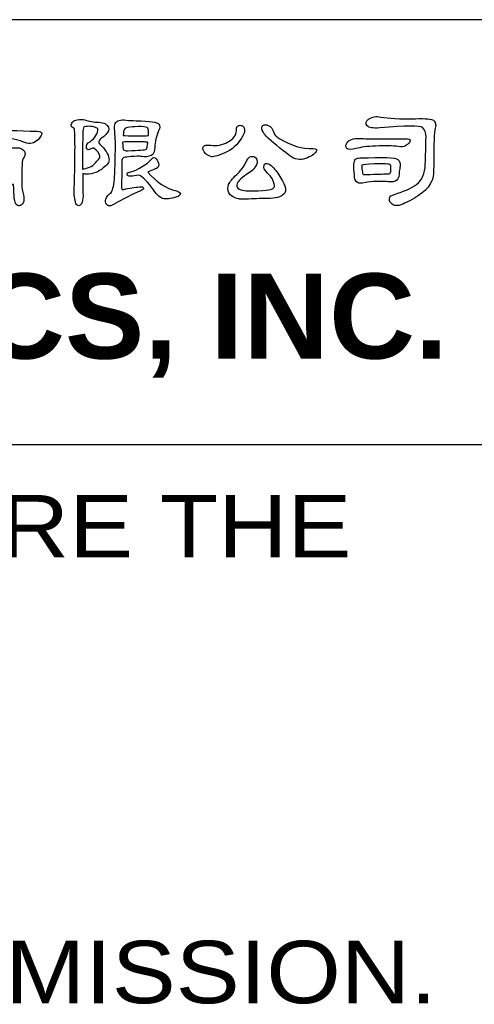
# Model space of a CAD drawing. Header units: millimetres. Extents: x -184 to 446, y -153 to 293.
# Tile 9 of 14: x 292 to 312, y -112 to -70. Entities that reach past the tile are written whole.
import ezdxf

# ---------------------------------------------------------------- set-up
doc = ezdxf.new("R2010")
doc.units = ezdxf.units.MM
doc.header["$LTSCALE"] = 23.1
doc.layers.get('0').update_dxf_attribs({"linetype": 'CONTINUOUS'})
doc.layers.add('delta', color=5, linetype='CONTINUOUS')
doc.layers.add('DRAWING FRAME', color=1, linetype='CONTINUOUS')
doc.styles.add('ARIAL', font='ARIAL.TTF')
doc.styles.add('ROMANC', font='romanc')

# ---------------------------------------------------------------- blocks, each defined once
blk = doc.blocks.new('DELTA-TXT')
at = {"layer": 'delta'}
for points, knots in [([(31.356, 4.883), (31.372, 4.892), (31.532, 4.898), (31.835, 4.903), (31.835, 4.903), (32.047, 4.905), (32.185, 4.901), (32.249, 4.89), (32.249, 4.89), (32.249, 4.561), (32.274, 4.373), (32.324, 4.325), (32.324, 4.325), (32.351, 4.303), (32.379, 4.29), (32.406, 4.288), (32.406, 4.288), (32.454, 4.297), (32.491, 4.327), (32.519, 4.377), (32.519, 4.377), (32.546, 4.434), (32.547, 4.51), (32.522, 4.606), (32.522, 4.606), (32.474, 4.77), (32.463, 5.058), (32.488, 5.471), (32.488, 5.471), (32.488, 5.553), (32.506, 5.619), (32.543, 5.669), (32.543, 5.669), (32.565, 5.705), (32.576, 5.738), (32.573, 5.768), (32.573, 5.768), (32.566, 5.804), (32.55, 5.837), (32.522, 5.864), (32.522, 5.864), (32.486, 5.907), (32.433, 5.929), (32.365, 5.929), (32.365, 5.929), (32.324, 5.929), (32.179, 5.93), (31.931, 5.932), (31.931, 5.932), (31.658, 5.935), (31.498, 5.938), (31.452, 5.943), (31.452, 5.943), (31.397, 5.949), (31.36, 5.953), (31.34, 5.953), (31.34, 5.953), (31.323, 5.953), (31.309, 5.949), (31.295, 5.943), (31.295, 5.943), (31.366, 6.072), (31.414, 6.175), (31.439, 6.25), (31.439, 6.25), (31.509, 6.259), (31.669, 6.25), (31.917, 6.223), (31.917, 6.223), (32.2, 6.193), (32.416, 6.144), (32.566, 6.076), (32.566, 6.076), (32.71, 6.028), (32.833, 6.055), (32.936, 6.158), (32.936, 6.158), (33.02, 6.256), (33.058, 6.317), (33.048, 6.342), (33.048, 6.342), (33.04, 6.372), (32.994, 6.389), (32.912, 6.394), (32.912, 6.394), (32.379, 6.421), (31.901, 6.431), (31.48, 6.425), (31.48, 6.425), (31.489, 6.493), (31.502, 6.554), (31.52, 6.609), (31.52, 6.609), (31.537, 6.666), (31.536, 6.714), (31.517, 6.752), (31.517, 6.752), (31.494, 6.787), (31.464, 6.806), (31.425, 6.811), (31.425, 6.811), (31.37, 6.818), (31.323, 6.808), (31.285, 6.783), (31.285, 6.783), (31.262, 6.761), (31.253, 6.713), (31.257, 6.64), (31.257, 6.64), (31.26, 6.578), (31.255, 6.506), (31.244, 6.425), (31.244, 6.425), (30.861, 6.425), (30.558, 6.418), (30.334, 6.404), (30.334, 6.404), (30.246, 6.397), (30.172, 6.365), (30.112, 6.308), (30.112, 6.308), (30.049, 6.251), (30.016, 6.193), (30.016, 6.134), (30.016, 6.134), (30.019, 6.09), (30.04, 6.06), (30.082, 6.041), (30.082, 6.041), (30.118, 6.019), (30.205, 6.031), (30.345, 6.079), (30.345, 6.079), (30.584, 6.168), (30.866, 6.219), (31.193, 6.233), (31.193, 6.233), (31.069, 5.905), (30.76, 5.653), (30.263, 5.478), (30.263, 5.478), (30.016, 5.423), (29.896, 5.346), (29.9, 5.248), (29.9, 5.248), (29.903, 5.212), (29.924, 5.179), (29.965, 5.149), (29.965, 5.149), (30.054, 5.094), (30.263, 5.149), (30.591, 5.313), (30.591, 5.313), (30.851, 5.446), (31.061, 5.62), (31.223, 5.837), (31.223, 5.837), (31.216, 5.8), (31.219, 5.748), (31.23, 5.682), (31.23, 5.682), (31.253, 5.443), (31.233, 5.235), (31.172, 5.057), (31.172, 5.057), (31.076, 4.866), (30.95, 4.691), (30.792, 4.534), (30.792, 4.534), (30.697, 4.452), (30.68, 4.384), (30.741, 4.329), (30.741, 4.329), (30.791, 4.281), (30.835, 4.26), (30.875, 4.264), (30.875, 4.264), (31.032, 4.291), (31.19, 4.492), (31.349, 4.866), (31.349, 4.866), (31.349, 4.873), (31.352, 4.878), (31.356, 4.883)], [0, 0, 0, 0, 0.021739, 0.021739, 0.021739, 0.021739, 0.043478, 0.043478, 0.043478, 0.043478, 0.065217, 0.065217, 0.065217, 0.065217, 0.086957, 0.086957, 0.086957, 0.086957, 0.108696, 0.108696, 0.108696, 0.108696, 0.130435, 0.130435, 0.130435, 0.130435, 0.152174, 0.152174, 0.152174, 0.152174, 0.173913, 0.173913, 0.173913, 0.173913, 0.195652, 0.195652, 0.195652, 0.195652, 0.217391, 0.217391, 0.217391, 0.217391, 0.23913, 0.23913, 0.23913, 0.23913, 0.26087, 0.26087, 0.26087, 0.26087, 0.282609, 0.282609, 0.282609, 0.282609, 0.304348, 0.304348, 0.304348, 0.304348, 0.326087, 0.326087, 0.326087, 0.326087, 0.347826, 0.347826, 0.347826, 0.347826, 0.369565, 0.369565, 0.369565, 0.369565, 0.391304, 0.391304, 0.391304, 0.391304, 0.413043, 0.413043, 0.413043, 0.413043, 0.434783, 0.434783, 0.434783, 0.434783, 0.456522, 0.456522, 0.456522, 0.456522, 0.478261, 0.478261, 0.478261, 0.478261, 0.5, 0.5, 0.5, 0.5, 0.521739, 0.521739, 0.521739, 0.521739, 0.543478, 0.543478, 0.543478, 0.543478, 0.565217, 0.565217, 0.565217, 0.565217, 0.586957, 0.586957, 0.586957, 0.586957, 0.608696, 0.608696, 0.608696, 0.608696, 0.630435, 0.630435, 0.630435, 0.630435, 0.652174, 0.652174, 0.652174, 0.652174, 0.673913, 0.673913, 0.673913, 0.673913, 0.695652, 0.695652, 0.695652, 0.695652, 0.717391, 0.717391, 0.717391, 0.717391, 0.73913, 0.73913, 0.73913, 0.73913, 0.76087, 0.76087, 0.76087, 0.76087, 0.782609, 0.782609, 0.782609, 0.782609, 0.804348, 0.804348, 0.804348, 0.804348, 0.826087, 0.826087, 0.826087, 0.826087, 0.847826, 0.847826, 0.847826, 0.847826, 0.869565, 0.869565, 0.869565, 0.869565, 0.891304, 0.891304, 0.891304, 0.891304, 0.913043, 0.913043, 0.913043, 0.913043, 0.934783, 0.934783, 0.934783, 0.934783, 0.956522, 0.956522, 0.956522, 0.956522, 0.978261, 0.978261, 0.978261, 0.978261, 1, 1, 1, 1]), ([(33.959, 6.476), (33.986, 6.346), (33.986, 5.775), (33.959, 4.763), (33.959, 4.763), (33.95, 4.604), (33.966, 4.468), (34.007, 4.356), (34.007, 4.356), (34.023, 4.315), (34.049, 4.295), (34.086, 4.295), (34.086, 4.295), (34.115, 4.295), (34.14, 4.313), (34.161, 4.349), (34.161, 4.349), (34.191, 4.407), (34.205, 4.483), (34.205, 4.579), (34.205, 4.579), (34.203, 4.804), (34.201, 5.012), (34.199, 5.201), (34.199, 5.201), (34.222, 5.194), (34.254, 5.188), (34.297, 5.184), (34.297, 5.184), (34.496, 5.186), (34.653, 5.245), (34.769, 5.361), (34.769, 5.361), (34.895, 5.436), (34.951, 5.524), (34.937, 5.625), (34.937, 5.625), (34.921, 5.754), (34.834, 5.889), (34.677, 6.028), (34.677, 6.028), (34.636, 6.085), (34.644, 6.135), (34.701, 6.178), (34.701, 6.178), (34.956, 6.349), (35.002, 6.491), (34.838, 6.602), (34.838, 6.602), (34.787, 6.632), (34.722, 6.649), (34.639, 6.653), (34.639, 6.653), (34.507, 6.651), (34.38, 6.673), (34.257, 6.719), (34.257, 6.719), (34.202, 6.734), (34.13, 6.736), (34.041, 6.722), (34.041, 6.722), (33.984, 6.713), (33.941, 6.691), (33.911, 6.657), (33.911, 6.657), (33.877, 6.614), (33.865, 6.575), (33.874, 6.541), (33.874, 6.541), (33.876, 6.527), (33.905, 6.505), (33.959, 6.476)], [0, 0, 0, 0, 0.055556, 0.055556, 0.055556, 0.055556, 0.111111, 0.111111, 0.111111, 0.111111, 0.166667, 0.166667, 0.166667, 0.166667, 0.222222, 0.222222, 0.222222, 0.222222, 0.277778, 0.277778, 0.277778, 0.277778, 0.333333, 0.333333, 0.333333, 0.333333, 0.388889, 0.388889, 0.388889, 0.388889, 0.444444, 0.444444, 0.444444, 0.444444, 0.5, 0.5, 0.5, 0.5, 0.555556, 0.555556, 0.555556, 0.555556, 0.611111, 0.611111, 0.611111, 0.611111, 0.666667, 0.666667, 0.666667, 0.666667, 0.722222, 0.722222, 0.722222, 0.722222, 0.777778, 0.777778, 0.777778, 0.777778, 0.833333, 0.833333, 0.833333, 0.833333, 0.888889, 0.888889, 0.888889, 0.888889, 0.944444, 0.944444, 0.944444, 0.944444, 1, 1, 1, 1]), ([(35.49, 6.701), (35.311, 6.731), (35.192, 6.713), (35.135, 6.647), (35.135, 6.647), (35.101, 6.61), (35.087, 6.558), (35.094, 6.489), (35.094, 6.489), (35.128, 6.168), (35.127, 5.685), (35.091, 5.04), (35.091, 5.04), (35.07, 4.835), (35.036, 4.705), (34.988, 4.65), (34.988, 4.65), (34.938, 4.628), (34.891, 4.571), (34.848, 4.48), (34.848, 4.48), (34.825, 4.429), (34.832, 4.38), (34.869, 4.332), (34.869, 4.332), (34.903, 4.298), (34.944, 4.283), (34.992, 4.288), (34.992, 4.288), (35.176, 4.39), (35.364, 4.493), (35.556, 4.596), (35.556, 4.596), (35.626, 4.63), (35.712, 4.667), (35.812, 4.708), (35.812, 4.708), (35.887, 4.738), (35.922, 4.765), (35.915, 4.79), (35.915, 4.79), (35.912, 4.827), (35.874, 4.839), (35.799, 4.828), (35.799, 4.828), (35.659, 4.812), (35.513, 4.788), (35.357, 4.756), (35.357, 4.756), (35.335, 4.754), (35.318, 4.754), (35.31, 4.756), (35.31, 4.756), (35.294, 4.765), (35.287, 4.803), (35.289, 4.869), (35.289, 4.869), (35.298, 5.049), (35.301, 5.254), (35.299, 5.484), (35.299, 5.484), (35.299, 5.562), (35.306, 5.61), (35.32, 5.628), (35.32, 5.628), (35.341, 5.662), (35.479, 5.682), (35.737, 5.689), (35.737, 5.689), (35.801, 5.692), (35.862, 5.688), (35.922, 5.679), (35.922, 5.679), (36.031, 5.67), (36.114, 5.692), (36.171, 5.744), (36.171, 5.744), (36.205, 5.774), (36.226, 5.842), (36.233, 5.949), (36.233, 5.949), (36.233, 6.1), (36.268, 6.254), (36.339, 6.411), (36.339, 6.411), (36.375, 6.488), (36.38, 6.549), (36.352, 6.592), (36.352, 6.592), (36.309, 6.656), (36.095, 6.689), (35.709, 6.691), (35.709, 6.691), (35.58, 6.698), (35.507, 6.701), (35.49, 6.701)], [0, 0, 0, 0, 0.041667, 0.041667, 0.041667, 0.041667, 0.083333, 0.083333, 0.083333, 0.083333, 0.125, 0.125, 0.125, 0.125, 0.166667, 0.166667, 0.166667, 0.166667, 0.208333, 0.208333, 0.208333, 0.208333, 0.25, 0.25, 0.25, 0.25, 0.291667, 0.291667, 0.291667, 0.291667, 0.333333, 0.333333, 0.333333, 0.333333, 0.375, 0.375, 0.375, 0.375, 0.416667, 0.416667, 0.416667, 0.416667, 0.458333, 0.458333, 0.458333, 0.458333, 0.5, 0.5, 0.5, 0.5, 0.541667, 0.541667, 0.541667, 0.541667, 0.583333, 0.583333, 0.583333, 0.583333, 0.625, 0.625, 0.625, 0.625, 0.666667, 0.666667, 0.666667, 0.666667, 0.708333, 0.708333, 0.708333, 0.708333, 0.75, 0.75, 0.75, 0.75, 0.791667, 0.791667, 0.791667, 0.791667, 0.833333, 0.833333, 0.833333, 0.833333, 0.875, 0.875, 0.875, 0.875, 0.916667, 0.916667, 0.916667, 0.916667, 0.958333, 0.958333, 0.958333, 0.958333, 1, 1, 1, 1]), ([(42.58, 6.493), (43.313, 6.556), (43.714, 6.56), (43.779, 6.503), (43.779, 6.503), (43.85, 6.439), (43.885, 6.349), (43.882, 6.233), (43.882, 6.233), (43.875, 5.964), (43.868, 5.705), (43.858, 5.457), (43.858, 5.457), (43.851, 5.204), (43.77, 5.016), (43.612, 4.893), (43.612, 4.893), (43.469, 4.788), (43.261, 4.696), (42.99, 4.616), (42.99, 4.616), (42.901, 4.596), (42.853, 4.556), (42.847, 4.496), (42.847, 4.496), (42.84, 4.433), (42.866, 4.38), (42.925, 4.339), (42.925, 4.339), (43.009, 4.275), (43.127, 4.283), (43.277, 4.363), (43.277, 4.363), (43.683, 4.543), (43.939, 4.755), (44.046, 4.999), (44.046, 4.999), (44.083, 5.088), (44.1, 5.253), (44.097, 5.495), (44.097, 5.495), (44.095, 6.044), (44.11, 6.373), (44.142, 6.482), (44.142, 6.482), (44.156, 6.537), (44.157, 6.583), (44.145, 6.619), (44.145, 6.619), (44.132, 6.656), (44.113, 6.684), (44.09, 6.705), (44.09, 6.705), (44.043, 6.745), (43.875, 6.761), (43.588, 6.749), (43.588, 6.749), (43.135, 6.74), (42.808, 6.756), (42.607, 6.797), (42.607, 6.797), (42.475, 6.827), (42.358, 6.806), (42.255, 6.736), (42.255, 6.736), (42.18, 6.681), (42.169, 6.619), (42.224, 6.551), (42.224, 6.551), (42.267, 6.494), (42.386, 6.475), (42.58, 6.493)], [0, 0, 0, 0, 0.055556, 0.055556, 0.055556, 0.055556, 0.111111, 0.111111, 0.111111, 0.111111, 0.166667, 0.166667, 0.166667, 0.166667, 0.222222, 0.222222, 0.222222, 0.222222, 0.277778, 0.277778, 0.277778, 0.277778, 0.333333, 0.333333, 0.333333, 0.333333, 0.388889, 0.388889, 0.388889, 0.388889, 0.444444, 0.444444, 0.444444, 0.444444, 0.5, 0.5, 0.5, 0.5, 0.555556, 0.555556, 0.555556, 0.555556, 0.611111, 0.611111, 0.611111, 0.611111, 0.666667, 0.666667, 0.666667, 0.666667, 0.722222, 0.722222, 0.722222, 0.722222, 0.777778, 0.777778, 0.777778, 0.777778, 0.833333, 0.833333, 0.833333, 0.833333, 0.888889, 0.888889, 0.888889, 0.888889, 0.944444, 0.944444, 0.944444, 0.944444, 1, 1, 1, 1]), ([(34.199, 6.353), (34.199, 6.416), (34.209, 6.474), (34.229, 6.524), (34.229, 6.524), (34.375, 6.546), (34.491, 6.537), (34.575, 6.496), (34.575, 6.496), (34.597, 6.494), (34.614, 6.482), (34.626, 6.462), (34.626, 6.462), (34.626, 6.332), (34.552, 6.211), (34.404, 6.1), (34.404, 6.1), (34.315, 6.059), (34.283, 5.996), (34.308, 5.912), (34.308, 5.912), (34.324, 5.869), (34.364, 5.864), (34.428, 5.898), (34.428, 5.898), (34.471, 5.921), (34.498, 5.926), (34.51, 5.915), (34.51, 5.915), (34.605, 5.851), (34.662, 5.777), (34.681, 5.693), (34.681, 5.693), (34.689, 5.663), (34.661, 5.617), (34.595, 5.553), (34.595, 5.553), (34.504, 5.428), (34.381, 5.355), (34.226, 5.334), (34.226, 5.334), (34.21, 5.332), (34.2, 5.328), (34.195, 5.324), (34.195, 5.324), (34.193, 5.784), (34.194, 6.127), (34.199, 6.353)], [0, 0, 0, 0, 0.083333, 0.083333, 0.083333, 0.083333, 0.166667, 0.166667, 0.166667, 0.166667, 0.25, 0.25, 0.25, 0.25, 0.333333, 0.333333, 0.333333, 0.333333, 0.416667, 0.416667, 0.416667, 0.416667, 0.5, 0.5, 0.5, 0.5, 0.583333, 0.583333, 0.583333, 0.583333, 0.666667, 0.666667, 0.666667, 0.666667, 0.75, 0.75, 0.75, 0.75, 0.833333, 0.833333, 0.833333, 0.833333, 0.916667, 0.916667, 0.916667, 0.916667, 1, 1, 1, 1]), ([(36.041, 6.274), (36.004, 6.267), (35.886, 6.265), (35.685, 6.267), (35.685, 6.267), (35.519, 6.267), (35.404, 6.272), (35.341, 6.281), (35.341, 6.281), (35.341, 6.365), (35.355, 6.427), (35.385, 6.465), (35.385, 6.465), (35.415, 6.506), (35.569, 6.527), (35.85, 6.527), (35.85, 6.527), (35.954, 6.525), (36.016, 6.51), (36.034, 6.482), (36.034, 6.482), (36.055, 6.455), (36.06, 6.385), (36.051, 6.274), (36.051, 6.274), (36.049, 6.276), (36.046, 6.276), (36.041, 6.274)], [0, 0, 0, 0, 0.142857, 0.142857, 0.142857, 0.142857, 0.285714, 0.285714, 0.285714, 0.285714, 0.428571, 0.428571, 0.428571, 0.428571, 0.571429, 0.571429, 0.571429, 0.571429, 0.714286, 0.714286, 0.714286, 0.714286, 0.857143, 0.857143, 0.857143, 0.857143, 1, 1, 1, 1]), ([(38.531, 6.411), (38.534, 6.354), (38.513, 6.296), (38.469, 6.236), (38.469, 6.236), (38.36, 6.118), (38.221, 6.04), (38.052, 6.004), (38.052, 6.004), (37.968, 5.988), (37.886, 5.987), (37.807, 6), (37.807, 6), (37.729, 6.01), (37.674, 6.007), (37.642, 5.993), (37.642, 5.993), (37.613, 5.98), (37.594, 5.956), (37.588, 5.922), (37.588, 5.922), (37.581, 5.879), (37.605, 5.828), (37.66, 5.772), (37.66, 5.772), (37.7, 5.73), (37.751, 5.701), (37.81, 5.682), (37.81, 5.682), (37.857, 5.662), (37.983, 5.693), (38.186, 5.775), (38.186, 5.775), (38.405, 5.873), (38.567, 6.016), (38.675, 6.202), (38.675, 6.202), (38.731, 6.291), (38.761, 6.363), (38.763, 6.418), (38.763, 6.418), (38.763, 6.468), (38.749, 6.505), (38.719, 6.53), (38.719, 6.53), (38.696, 6.553), (38.668, 6.565), (38.634, 6.565), (38.634, 6.565), (38.597, 6.562), (38.571, 6.551), (38.555, 6.53), (38.555, 6.53), (38.539, 6.503), (38.531, 6.463), (38.531, 6.411)], [0, 0, 0, 0, 0.071429, 0.071429, 0.071429, 0.071429, 0.142857, 0.142857, 0.142857, 0.142857, 0.214286, 0.214286, 0.214286, 0.214286, 0.285714, 0.285714, 0.285714, 0.285714, 0.357143, 0.357143, 0.357143, 0.357143, 0.428571, 0.428571, 0.428571, 0.428571, 0.5, 0.5, 0.5, 0.5, 0.571429, 0.571429, 0.571429, 0.571429, 0.642857, 0.642857, 0.642857, 0.642857, 0.714286, 0.714286, 0.714286, 0.714286, 0.785714, 0.785714, 0.785714, 0.785714, 0.857143, 0.857143, 0.857143, 0.857143, 0.928571, 0.928571, 0.928571, 0.928571, 1, 1, 1, 1]), ([(39.375, 6.257), (39.535, 6.097), (39.757, 5.914), (40.042, 5.706), (40.042, 5.706), (40.179, 5.597), (40.325, 5.572), (40.48, 5.631), (40.48, 5.631), (40.63, 5.681), (40.73, 5.745), (40.78, 5.822), (40.78, 5.822), (40.817, 5.88), (40.79, 5.907), (40.699, 5.905), (40.699, 5.905), (40.384, 5.898), (40.07, 5.991), (39.758, 6.182), (39.758, 6.182), (39.717, 6.209), (39.683, 6.234), (39.655, 6.257), (39.655, 6.257), (39.615, 6.293), (39.591, 6.328), (39.584, 6.359), (39.584, 6.359), (39.561, 6.462), (39.509, 6.529), (39.427, 6.561), (39.427, 6.561), (39.37, 6.582), (39.321, 6.582), (39.28, 6.561), (39.28, 6.561), (39.243, 6.538), (39.238, 6.494), (39.263, 6.428), (39.263, 6.428), (39.286, 6.364), (39.323, 6.307), (39.375, 6.257)], [0, 0, 0, 0, 0.090909, 0.090909, 0.090909, 0.090909, 0.181818, 0.181818, 0.181818, 0.181818, 0.272727, 0.272727, 0.272727, 0.272727, 0.363636, 0.363636, 0.363636, 0.363636, 0.454545, 0.454545, 0.454545, 0.454545, 0.545455, 0.545455, 0.545455, 0.545455, 0.636364, 0.636364, 0.636364, 0.636364, 0.727273, 0.727273, 0.727273, 0.727273, 0.818182, 0.818182, 0.818182, 0.818182, 0.909091, 0.909091, 0.909091, 0.909091, 1, 1, 1, 1]), ([(42.091, 6.188), (42.007, 6.198), (41.917, 6.194), (41.821, 6.178), (41.821, 6.178), (41.739, 6.156), (41.68, 6.115), (41.643, 6.059), (41.643, 6.059), (41.613, 6.004), (41.614, 5.954), (41.647, 5.908), (41.647, 5.908), (41.681, 5.872), (41.77, 5.872), (41.913, 5.908), (41.913, 5.908), (42.032, 5.944), (42.213, 5.968), (42.457, 5.98), (42.457, 5.98), (42.724, 5.989), (42.936, 5.985), (43.096, 5.967), (43.096, 5.967), (43.187, 5.95), (43.257, 5.957), (43.305, 5.987), (43.305, 5.987), (43.382, 6.037), (43.425, 6.084), (43.434, 6.127), (43.434, 6.127), (43.443, 6.163), (43.397, 6.183), (43.294, 6.185), (43.294, 6.185), (42.515, 6.185), (42.114, 6.186), (42.091, 6.188)], [0, 0, 0, 0, 0.1, 0.1, 0.1, 0.1, 0.2, 0.2, 0.2, 0.2, 0.3, 0.3, 0.3, 0.3, 0.4, 0.4, 0.4, 0.4, 0.5, 0.5, 0.5, 0.5, 0.6, 0.6, 0.6, 0.6, 0.7, 0.7, 0.7, 0.7, 0.8, 0.8, 0.8, 0.8, 0.9, 0.9, 0.9, 0.9, 1, 1, 1, 1]), ([(35.334, 6.089), (35.457, 6.105), (35.657, 6.107), (35.935, 6.093), (35.935, 6.093), (35.99, 6.093), (36.023, 6.089), (36.034, 6.079), (36.034, 6.079), (36.025, 5.977), (36.01, 5.913), (35.99, 5.888), (35.99, 5.888), (35.955, 5.872), (35.782, 5.858), (35.47, 5.846), (35.47, 5.846), (35.406, 5.845), (35.366, 5.852), (35.347, 5.87), (35.347, 5.87), (35.334, 5.884), (35.325, 5.957), (35.323, 6.089), (35.323, 6.089), (35.325, 6.089), (35.329, 6.089), (35.334, 6.089)], [0, 0, 0, 0, 0.142857, 0.142857, 0.142857, 0.142857, 0.285714, 0.285714, 0.285714, 0.285714, 0.428571, 0.428571, 0.428571, 0.428571, 0.571429, 0.571429, 0.571429, 0.571429, 0.714286, 0.714286, 0.714286, 0.714286, 0.857143, 0.857143, 0.857143, 0.857143, 1, 1, 1, 1]), ([(35.781, 5.16), (35.898, 5.105), (36.034, 4.966), (36.192, 4.743), (36.192, 4.743), (36.296, 4.592), (36.394, 4.508), (36.485, 4.489), (36.485, 4.489), (36.597, 4.476), (36.729, 4.499), (36.882, 4.558), (36.882, 4.558), (36.889, 4.565), (36.896, 4.568), (36.902, 4.568), (36.902, 4.568), (36.994, 4.623), (36.973, 4.671), (36.841, 4.712), (36.841, 4.712), (36.545, 4.782), (36.277, 4.959), (36.038, 5.241), (36.038, 5.241), (36.106, 5.283), (36.169, 5.31), (36.226, 5.324), (36.226, 5.324), (36.303, 5.346), (36.342, 5.39), (36.342, 5.454), (36.342, 5.454), (36.333, 5.517), (36.31, 5.572), (36.273, 5.618), (36.273, 5.618), (36.223, 5.668), (36.179, 5.666), (36.14, 5.611), (36.14, 5.611), (35.997, 5.451), (35.79, 5.327), (35.521, 5.238), (35.521, 5.238), (35.467, 5.238), (35.443, 5.214), (35.45, 5.166), (35.45, 5.166), (35.452, 5.137), (35.488, 5.123), (35.556, 5.125), (35.556, 5.125), (35.612, 5.125), (35.688, 5.137), (35.781, 5.16)], [0, 0, 0, 0, 0.071429, 0.071429, 0.071429, 0.071429, 0.142857, 0.142857, 0.142857, 0.142857, 0.214286, 0.214286, 0.214286, 0.214286, 0.285714, 0.285714, 0.285714, 0.285714, 0.357143, 0.357143, 0.357143, 0.357143, 0.428571, 0.428571, 0.428571, 0.428571, 0.5, 0.5, 0.5, 0.5, 0.571429, 0.571429, 0.571429, 0.571429, 0.642857, 0.642857, 0.642857, 0.642857, 0.714286, 0.714286, 0.714286, 0.714286, 0.785714, 0.785714, 0.785714, 0.785714, 0.857143, 0.857143, 0.857143, 0.857143, 0.928571, 0.928571, 0.928571, 0.928571, 1, 1, 1, 1]), ([(38.695, 5.341), (38.632, 5.265), (38.581, 5.212), (38.545, 5.18), (38.545, 5.18), (38.422, 5.062), (38.344, 4.965), (38.312, 4.89), (38.312, 4.89), (38.283, 4.819), (38.286, 4.741), (38.322, 4.657), (38.322, 4.657), (38.359, 4.58), (38.45, 4.523), (38.596, 4.486), (38.596, 4.486), (38.63, 4.48), (38.783, 4.481), (39.054, 4.489), (39.054, 4.489), (39.095, 4.496), (39.209, 4.5), (39.396, 4.5), (39.396, 4.5), (39.526, 4.498), (39.624, 4.507), (39.69, 4.527), (39.69, 4.527), (39.767, 4.543), (39.833, 4.582), (39.888, 4.643), (39.888, 4.643), (39.918, 4.68), (39.927, 4.729), (39.916, 4.79), (39.916, 4.79), (39.899, 4.868), (39.857, 4.963), (39.789, 5.074), (39.789, 5.074), (39.711, 5.204), (39.63, 5.311), (39.546, 5.395), (39.546, 5.395), (39.496, 5.446), (39.448, 5.475), (39.403, 5.484), (39.403, 5.484), (39.366, 5.491), (39.341, 5.484), (39.328, 5.464), (39.328, 5.464), (39.312, 5.441), (39.305, 5.41), (39.307, 5.372), (39.307, 5.372), (39.316, 5.328), (39.35, 5.276), (39.41, 5.214), (39.41, 5.214), (39.519, 5.125), (39.584, 5.008), (39.605, 4.862), (39.605, 4.862), (39.611, 4.812), (39.575, 4.776), (39.495, 4.756), (39.495, 4.756), (39.447, 4.74), (39.332, 4.727), (39.15, 4.715), (39.15, 4.715), (38.983, 4.706), (38.837, 4.712), (38.712, 4.732), (38.712, 4.732), (38.623, 4.748), (38.571, 4.776), (38.555, 4.818), (38.555, 4.818), (38.541, 4.854), (38.545, 4.898), (38.565, 4.951), (38.565, 4.951), (38.615, 5.033), (38.748, 5.141), (38.962, 5.272), (38.962, 5.272), (39.046, 5.35), (39.097, 5.426), (39.116, 5.502), (39.116, 5.502), (39.124, 5.563), (39.11, 5.614), (39.071, 5.655), (39.071, 5.655), (39.035, 5.685), (38.993, 5.694), (38.945, 5.682), (38.945, 5.682), (38.901, 5.674), (38.863, 5.636), (38.828, 5.57), (38.828, 5.57), (38.78, 5.472), (38.736, 5.395), (38.695, 5.341)], [0, 0, 0, 0, 0.037037, 0.037037, 0.037037, 0.037037, 0.074074, 0.074074, 0.074074, 0.074074, 0.111111, 0.111111, 0.111111, 0.111111, 0.148148, 0.148148, 0.148148, 0.148148, 0.185185, 0.185185, 0.185185, 0.185185, 0.222222, 0.222222, 0.222222, 0.222222, 0.259259, 0.259259, 0.259259, 0.259259, 0.296296, 0.296296, 0.296296, 0.296296, 0.333333, 0.333333, 0.333333, 0.333333, 0.37037, 0.37037, 0.37037, 0.37037, 0.407407, 0.407407, 0.407407, 0.407407, 0.444444, 0.444444, 0.444444, 0.444444, 0.481481, 0.481481, 0.481481, 0.481481, 0.518519, 0.518519, 0.518519, 0.518519, 0.555556, 0.555556, 0.555556, 0.555556, 0.592593, 0.592593, 0.592593, 0.592593, 0.62963, 0.62963, 0.62963, 0.62963, 0.666667, 0.666667, 0.666667, 0.666667, 0.703704, 0.703704, 0.703704, 0.703704, 0.740741, 0.740741, 0.740741, 0.740741, 0.777778, 0.777778, 0.777778, 0.777778, 0.814815, 0.814815, 0.814815, 0.814815, 0.851852, 0.851852, 0.851852, 0.851852, 0.888889, 0.888889, 0.888889, 0.888889, 0.925926, 0.925926, 0.925926, 0.925926, 0.962963, 0.962963, 0.962963, 0.962963, 1, 1, 1, 1]), ([(42.809, 4.971), (42.914, 4.956), (42.995, 4.971), (43.055, 5.019), (43.055, 5.019), (43.105, 5.061), (43.129, 5.142), (43.127, 5.265), (43.127, 5.265), (43.134, 5.316), (43.142, 5.361), (43.154, 5.402), (43.154, 5.402), (43.163, 5.491), (43.141, 5.557), (43.089, 5.601), (43.089, 5.601), (43.02, 5.655), (42.665, 5.669), (42.022, 5.642), (42.022, 5.642), (41.961, 5.642), (41.917, 5.629), (41.889, 5.604), (41.889, 5.604), (41.841, 5.563), (41.832, 5.415), (41.862, 5.16), (41.862, 5.16), (41.86, 5.16), (41.86, 5.157), (41.862, 5.153), (41.862, 5.153), (41.862, 5.055), (41.89, 4.986), (41.948, 4.947), (41.948, 4.947), (41.984, 4.925), (42.058, 4.925), (42.169, 4.947), (42.169, 4.947), (42.247, 4.968), (42.359, 4.978), (42.505, 4.978), (42.505, 4.978), (42.671, 4.981), (42.773, 4.978), (42.809, 4.971)], [0, 0, 0, 0, 0.083333, 0.083333, 0.083333, 0.083333, 0.166667, 0.166667, 0.166667, 0.166667, 0.25, 0.25, 0.25, 0.25, 0.333333, 0.333333, 0.333333, 0.333333, 0.416667, 0.416667, 0.416667, 0.416667, 0.5, 0.5, 0.5, 0.5, 0.583333, 0.583333, 0.583333, 0.583333, 0.666667, 0.666667, 0.666667, 0.666667, 0.75, 0.75, 0.75, 0.75, 0.833333, 0.833333, 0.833333, 0.833333, 0.916667, 0.916667, 0.916667, 0.916667, 1, 1, 1, 1]), ([(42.426, 5.474), (42.695, 5.481), (42.844, 5.474), (42.873, 5.454), (42.873, 5.454), (42.883, 5.444), (42.889, 5.41), (42.891, 5.351), (42.891, 5.351), (42.893, 5.274), (42.887, 5.227), (42.873, 5.211), (42.873, 5.211), (42.858, 5.197), (42.823, 5.19), (42.768, 5.19), (42.768, 5.19), (42.672, 5.192), (42.484, 5.187), (42.204, 5.173), (42.204, 5.173), (42.154, 5.171), (42.12, 5.176), (42.105, 5.187), (42.105, 5.187), (42.095, 5.189), (42.088, 5.22), (42.081, 5.279), (42.081, 5.279), (42.067, 5.375), (42.065, 5.428), (42.074, 5.436), (42.074, 5.436), (42.096, 5.457), (42.214, 5.47), (42.426, 5.474)], [0, 0, 0, 0, 0.111111, 0.111111, 0.111111, 0.111111, 0.222222, 0.222222, 0.222222, 0.222222, 0.333333, 0.333333, 0.333333, 0.333333, 0.444444, 0.444444, 0.444444, 0.444444, 0.555556, 0.555556, 0.555556, 0.555556, 0.666667, 0.666667, 0.666667, 0.666667, 0.777778, 0.777778, 0.777778, 0.777778, 0.888889, 0.888889, 0.888889, 0.888889, 1, 1, 1, 1])]:
    blk.add_open_spline(points, degree=3, knots=knots, dxfattribs=at)
at = {"layer": 'delta', "insert": (-0.199, 2.381), "char_height": 2.4, "width": 46.1845, "attachment_point": 1, "style": 'ROMANC'}
blk.add_mtext('\\fArial|b1|i0|c0|p34;DELTA ELECTRONICS, INC.', dxfattribs=at)

msp = doc.modelspace()

# ---------------------------------------------------------------- linework, layer by layer
at = {"layer": 'DRAWING FRAME', "color": 3}
for p, q in [((430.706, -70.2969), (202.706, -70.2969)), ((430.706, -88.2969), (202.706, -88.2969))]:
    msp.add_line(p, q, dxfattribs=at)

# ---------------------------------------------------------------- block references
at = {"xscale": 1.5, "yscale": 1.5, "zscale": 1.5}
msp.add_blockref('DELTA-TXT', (243.8451, -84.6135), dxfattribs=at)

# ---------------------------------------------------------------- texts
at = {"layer": 'DRAWING FRAME', "color": 1, "style": 'ARIAL', "width": 1.1}
for s, p in [('THESE DRAWINGS AND SPECIFICATIONS ARE THE', (206.2161, -93.0576)), ('APPARATUSES OR DEVICES WITHOUT PERMISSION.', (206.2161, -111.9273))]:
    msp.add_text(s, height=2.64, dxfattribs=at).set_placement(p)

doc.saveas('drawing.dxf')
